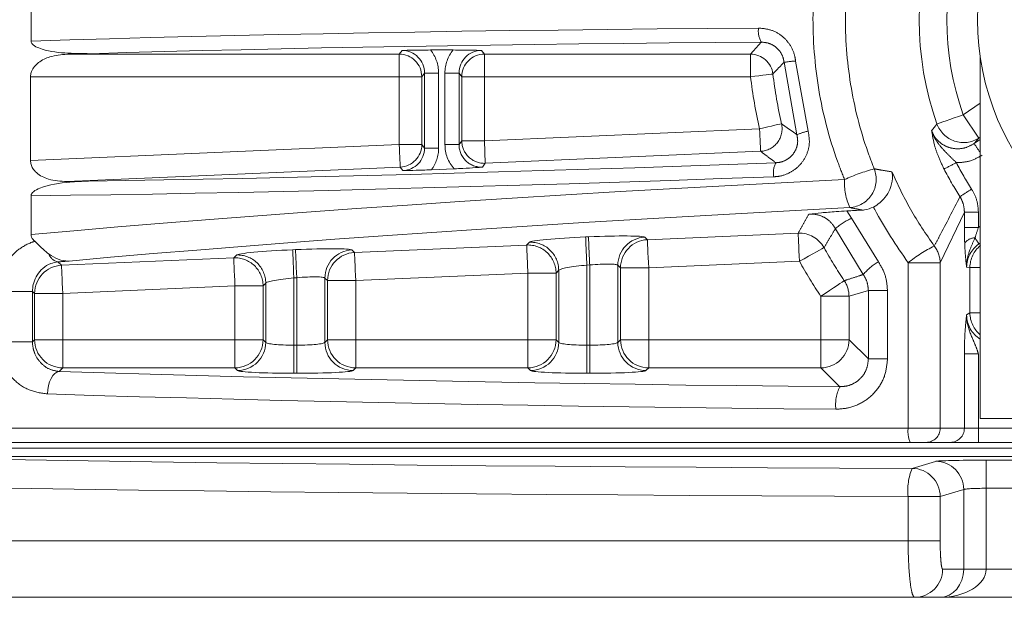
# Model space of a CAD drawing. Header units: millimetres. Extents: x 2 to 601, y 5 to 415.
# Tile 116 of 141: x 429.38 to 432.87, y 281.16 to 283.21. Entities that reach past the tile are written whole.
import ezdxf

# ---------------------------------------------------------------- set-up
doc = ezdxf.new("R2010")
doc.units = ezdxf.units.MM
doc.linetypes.add('PHANTOM', pattern=[12.7, 6.35, -1.27, 1.27, -1.27, 1.27, -1.27])
doc.styles.add('SLDTEXTSTYLE0', font='TXT', dxfattribs={"width": 0.605})
doc.dimstyles.new('SLDDIMSTYLE2', dxfattribs={"dimtxt": 2.5, "dimasz": 2.5, "dimexe": 0, "dimexo": 0.0625, "dimtad": 1, "dimdec": 0, "dimlfac": 10, "dimrnd": 1e-09, "dimzin": 12, "dimdsep": 46, "dimtxsty": 'SLDTEXTSTYLE0', "dimsah": 1, "dimcen": 0.09, "dimadec": 0, "dimazin": 3, "dimtfac": 1, "dimtdec": 0, "dimtofl": 0, "dimtmove": 0, "dimatfit": 3, "dimfxl": 0, "dimfrac": 2, "dimtolj": 1, "dimtzin": 12, "dimarcsym": 0})

# ---------------------------------------------------------------- blocks, each defined once
blk = doc.blocks.new('_D_3')
at = {"color": 7, "linetype": 'Continuous', "lineweight": 0}
for p, q in [((147.0729, 285.3898), (147.0729, 311.1765)), ((504.3394, 282.2649), (504.3394, 311.1765)), ((504.3394, 310.1765), (147.0729, 310.1765))]:
    blk.add_line(p, q, dxfattribs=at)
for points in [[(147.0729, 310.1765), (149.5729, 309.8665), (149.5729, 310.4865)], [(504.3394, 310.1765), (501.8394, 310.4865), (501.8394, 309.8665)]]:
    blk.add_solid(points, dxfattribs=at)
at = {"color": 7, "linetype": 'Continuous', "lineweight": 0, "char_height": 2.5, "attachment_point": 1, "style": 'SLDTEXTSTYLE0'}
for s, insert in [('3573', (332.329, 313.3991)), ('~', (330.3221, 313.3991))]:
    blk.add_mtext(s, dxfattribs=dict(at, insert=insert))

msp = doc.modelspace()

# ---------------------------------------------------------------- linework, layer by layer
at = {"color": 7, "linetype": 'Continuous', "lineweight": 15}
for p, q in [((429.4161, 283.1336), (429.4161, 283.286)), ((429.5432, 283.0875), (430.7226, 283.0875)), ((430.9138, 283.1023), (430.8335, 283.1023)), ((432.7848, 281.7948), (432.7848, 283.0753)), ((429.414, 283.0076), (429.414, 282.7097)), ((430.7261, 282.6869), (429.5432, 282.6353)), ((430.8369, 282.677), (430.9174, 282.6805)), ((429.4161, 282.4473), (429.4161, 282.5851)), ((432.7848, 281.7948), (434.5848, 281.7948)), ((432.5357, 281.7098), (428.8626, 281.7098)), ((432.5926, 281.7098), (432.5357, 281.7098)), ((432.6785, 281.7098), (432.5926, 281.7098)), ((432.6785, 281.7098), (432.7781, 281.7098)), ((434.5915, 281.7098), (432.7781, 281.7098)), ((438.5746, 281.659), (428.7544, 281.659)), ((432.5515, 281.1598), (427.8712, 281.1598)), ((432.6407, 281.1598), (432.5515, 281.1598)), ((434.7289, 281.1598), (432.6407, 281.1598))]:
    msp.add_line(p, q, dxfattribs=at)
at = {"color": 7, "linetype": 'PHANTOM', "lineweight": 0}
for p, q in [((430.7226, 283.0875), (430.7324, 283.1006)), ((430.7226, 283.0875), (430.7226, 283.0076)), ((431.0148, 283.1006), (431.0246, 283.0875)), ((431.0246, 283.0875), (431.9694, 283.0875)), ((431.0246, 283.0875), (431.0246, 283.0076)), ((431.9694, 283.0076), (431.9694, 283.0875)), ((432.134, 282.8017), (432.0881, 283.0585)), ((432.129, 283.0632), (432.1739, 282.8144)), ((430.7226, 283.0076), (429.414, 283.0076)), ((430.8026, 283.0076), (430.7226, 283.0076)), ((430.7226, 282.7668), (430.7226, 283.0076)), ((430.8123, 283.0206), (430.8026, 283.0076)), ((430.8026, 283.0076), (430.8026, 282.7668)), ((430.8123, 283.0206), (430.8623, 283.0206)), ((430.8123, 282.7542), (430.8123, 283.0206)), ((430.8623, 283.0206), (430.8623, 282.7542)), ((430.9349, 283.0206), (430.8849, 283.0206)), ((430.8849, 282.7665), (430.8849, 283.0206)), ((430.9349, 283.0206), (430.9349, 282.7665)), ((430.9447, 283.0076), (430.9349, 283.0206)), ((430.9447, 282.78), (430.9447, 283.0076)), ((430.9447, 283.0076), (431.0246, 283.0076)), ((431.0246, 283.0076), (431.0246, 282.78)), ((431.9694, 283.0076), (431.0246, 283.0076)), ((432.7238, 282.8724), (432.7848, 282.9137)), ((432.7798, 282.7897), (432.7238, 282.8724)), ((431.0246, 282.78), (432.0015, 282.8227)), ((429.414, 282.7097), (430.7226, 282.7668)), ((430.7226, 282.7668), (430.8026, 282.7668)), ((430.8026, 282.7668), (430.8123, 282.7542)), ((430.9349, 282.7665), (430.8849, 282.7665)), ((430.9349, 282.7665), (430.9447, 282.78)), ((430.9447, 282.78), (431.0246, 282.78)), ((431.0246, 282.78), (431.0281, 282.7001)), ((432.7628, 282.7702), (432.7848, 282.785)), ((432.7848, 282.7931), (432.7798, 282.7897)), ((430.8123, 282.7542), (430.8623, 282.7542)), ((432.005, 282.7428), (431.0281, 282.7001)), ((431.0281, 282.7001), (431.0183, 282.6866)), ((430.7359, 282.6743), (430.7261, 282.6869)), ((432.3112, 282.5311), (432.3281, 282.5052)), ((432.7283, 282.5262), (432.6424, 282.3471)), ((432.7283, 282.4726), (432.7283, 282.5262)), ((432.7283, 282.5262), (432.7781, 282.5262)), ((432.7781, 282.5262), (432.7781, 282.4726)), ((432.3281, 282.5052), (432.423, 282.3508)), ((431.6034, 282.4289), (432.1385, 282.4522)), ((432.3695, 282.3055), (432.2705, 282.4681)), ((432.7283, 282.4726), (432.7781, 282.4726)), ((432.7781, 282.4726), (432.7848, 282.4771)), ((430.5637, 282.3835), (431.1748, 282.4101)), ((431.1748, 282.4101), (431.1843, 282.42)), ((431.384, 282.4387), (431.3942, 282.4391)), ((431.594, 282.4379), (431.6034, 282.4289)), ((432.7848, 282.4168), (432.7804, 282.4139)), ((432.7804, 282.4139), (432.7848, 282.4136)), ((430.3443, 282.3933), (430.3545, 282.3937)), ((430.5542, 282.3925), (430.5637, 282.3835)), ((429.5112, 282.3502), (429.5239, 282.3381)), ((429.5239, 282.3381), (430.1351, 282.3647)), ((430.1351, 282.3647), (430.1445, 282.3746)), ((432.1429, 282.3524), (431.6078, 282.3291)), ((432.5287, 281.7598), (432.5287, 282.3471)), ((432.6424, 282.3471), (432.5287, 282.3471)), ((432.6424, 282.3471), (432.6424, 281.7598)), ((431.1792, 282.3104), (430.568, 282.2837)), ((431.2791, 282.3104), (431.1792, 282.3104)), ((431.1792, 282.0741), (431.1792, 282.3104)), ((431.2885, 282.3203), (431.2791, 282.3104)), ((431.2791, 282.3104), (431.2791, 282.0741)), ((431.2885, 282.0646), (431.2885, 282.3203)), ((431.3986, 282.3394), (431.3884, 282.3389)), ((431.3884, 282.3389), (431.3884, 282.0547)), ((431.3986, 282.0547), (431.3986, 282.3394)), ((431.4985, 282.3381), (431.4985, 282.0646)), ((431.5079, 282.3291), (431.4985, 282.3381)), ((431.5079, 282.0741), (431.5079, 282.3291)), ((431.6078, 282.3291), (431.5079, 282.3291)), ((431.6078, 282.3291), (431.6078, 282.0741)), ((432.7479, 282.3306), (432.7363, 282.3312)), ((432.7479, 282.1689), (432.7479, 282.3306)), ((432.7479, 282.3306), (432.7848, 282.3306)), ((430.2488, 282.2749), (430.2393, 282.265)), ((430.2488, 282.0646), (430.2488, 282.2749)), ((430.3588, 282.294), (430.3486, 282.2935)), ((430.3486, 282.2935), (430.3486, 282.0547)), ((430.3588, 282.0547), (430.3588, 282.294)), ((430.4587, 282.2927), (430.4587, 282.0646)), ((430.4682, 282.2837), (430.4587, 282.2927)), ((430.4682, 282.0741), (430.4682, 282.2837)), ((430.568, 282.2837), (430.4682, 282.2837)), ((430.568, 282.2837), (430.568, 282.0741)), ((429.2984, 282.2453), (429.4211, 282.2453)), ((429.4284, 282.2383), (429.4211, 282.2453)), ((429.4211, 282.2453), (429.4211, 282.0668)), ((429.4284, 282.0741), (429.4284, 282.2383)), ((429.5283, 282.2383), (429.4284, 282.2383)), ((430.1394, 282.265), (429.5283, 282.2383)), ((429.5283, 282.2383), (429.5283, 282.0741)), ((430.2393, 282.265), (430.1394, 282.265)), ((430.1394, 282.0741), (430.1394, 282.265)), ((430.2393, 282.265), (430.2393, 282.0741)), ((432.3874, 282.249), (432.3188, 282.228)), ((432.4553, 282.249), (432.3874, 282.249)), ((432.3874, 282.0056), (432.3874, 282.249)), ((432.4553, 282.249), (432.4553, 282.0056)), ((432.3188, 282.228), (432.219, 282.228)), ((432.219, 282.0741), (432.219, 282.228)), ((432.3188, 282.228), (432.3188, 282.0741)), ((432.7363, 282.1619), (432.7479, 282.1689)), ((432.7479, 282.1689), (432.7848, 282.1689)), ((429.2984, 282.0668), (429.4211, 282.0668)), ((429.4211, 282.0668), (429.4284, 282.0741)), ((429.5283, 282.0741), (429.4284, 282.0741)), ((429.5283, 282.0741), (430.1394, 282.0741)), ((429.5283, 282.0741), (429.5283, 281.9742)), ((430.1394, 282.0741), (430.1394, 281.9742)), ((430.2393, 282.0741), (430.1394, 282.0741)), ((430.2393, 282.0741), (430.2488, 282.0646)), ((430.4587, 282.0646), (430.4682, 282.0741)), ((430.568, 282.0741), (430.4682, 282.0741)), ((430.568, 282.0741), (431.1792, 282.0741)), ((430.568, 282.0741), (430.568, 281.9742)), ((431.1792, 282.0741), (431.1792, 281.9742)), ((431.2791, 282.0741), (431.1792, 282.0741)), ((431.2791, 282.0741), (431.2885, 282.0646)), ((431.4985, 282.0646), (431.5079, 282.0741)), ((431.6078, 282.0741), (431.5079, 282.0741)), ((431.6078, 281.9742), (431.6078, 282.0741)), ((431.6078, 282.0741), (432.219, 282.0741)), ((432.219, 281.9742), (432.219, 282.0741)), ((432.3188, 282.0741), (432.219, 282.0741)), ((432.3188, 282.0741), (432.3874, 282.0056)), ((430.3486, 282.0547), (430.3588, 282.0547)), ((430.3486, 282.0547), (430.3486, 281.9548)), ((430.3588, 282.0547), (430.3588, 281.9548)), ((431.3884, 282.0547), (431.3986, 282.0547)), ((431.3884, 282.0547), (431.3884, 281.9548)), ((431.3986, 282.0547), (431.3986, 281.9548)), ((432.4553, 282.0056), (432.3874, 282.0056)), ((432.7283, 281.7598), (432.7283, 282.0241)), ((432.7781, 282.0241), (432.7283, 282.0241)), ((432.7781, 282.0241), (432.7781, 281.7598)), ((429.5283, 281.9742), (429.5153, 281.9613)), ((430.1394, 281.9742), (429.5283, 281.9742)), ((430.1489, 281.9648), (430.1394, 281.9742)), ((430.568, 281.9742), (430.5586, 281.9648)), ((431.1792, 281.9742), (430.568, 281.9742)), ((431.1887, 281.9648), (431.1792, 281.9742)), ((431.6078, 281.9742), (431.5983, 281.9648)), ((432.219, 281.9742), (431.6078, 281.9742)), ((432.2859, 281.9073), (432.219, 281.9742)), ((430.3588, 281.9548), (430.3486, 281.9548)), ((431.3986, 281.9548), (431.3884, 281.9548)), ((428.833, 281.7598), (432.5287, 281.7598)), ((432.5287, 281.7598), (432.6424, 281.7598)), ((432.6424, 281.7598), (432.7283, 281.7598)), ((432.7781, 281.7598), (432.7283, 281.7598)), ((432.7781, 281.7098), (432.7781, 281.7598)), ((432.7781, 281.7598), (434.5915, 281.7598)), ((428.5936, 281.689), (438.5746, 281.689)), ((432.5428, 281.6173), (432.6263, 281.6423)), ((432.8056, 281.6466), (434.564, 281.6466)), ((432.8056, 281.5467), (432.8056, 281.6466)), ((432.7259, 281.5424), (432.6424, 281.5174)), ((432.7259, 281.2598), (432.7259, 281.5424)), ((432.8056, 281.5467), (432.8056, 281.2598)), ((434.564, 281.5467), (432.8056, 281.5467)), ((432.5287, 281.3598), (432.5287, 281.5174)), ((432.6424, 281.5174), (432.5287, 281.5174)), ((432.6424, 281.5174), (432.6424, 281.3598)), ((427.6937, 281.3598), (432.5287, 281.3598)), ((432.6424, 281.3598), (432.5287, 281.3598)), ((432.6511, 281.2598), (432.7259, 281.2598)), ((432.8056, 281.2598), (432.7259, 281.2598)), ((432.8056, 281.2598), (434.564, 281.2598))]:
    msp.add_line(p, q, dxfattribs=at)
at = {"color": 7, "linetype": 'PHANTOM', "lineweight": 0, "flags": 128}
for points in [[(431.9694, 283.0076), (431.9846, 283.0093), (431.9992, 283.0111), (432.0127, 283.0127), (432.0246, 283.0141), (432.0345, 283.0152), (432.042, 283.0161), (432.0468, 283.0167), (432.0488, 283.0169)], [(432.6309, 282.8398), (432.6352, 282.8413), (432.6421, 282.8437), (432.6515, 282.8471), (432.6632, 282.8511), (432.6766, 282.8559), (432.6915, 282.8611), (432.7074, 282.8667), (432.7238, 282.8724)], [(432.0015, 282.8227), (432.0164, 282.8261), (432.0307, 282.8294), (432.044, 282.8324), (432.0557, 282.8351), (432.0654, 282.8373), (432.0727, 282.839), (432.0775, 282.8401), (432.0794, 282.8406)], [(430.7226, 282.7668), (430.7232, 282.7516), (430.7239, 282.7369), (430.7245, 282.7233), (430.725, 282.7113), (430.7254, 282.7013), (430.7258, 282.6938), (430.726, 282.6889), (430.7261, 282.6869)], [(432.1429, 282.3524), (432.142, 282.3713), (432.1412, 282.3895), (432.1405, 282.4063), (432.1398, 282.4212), (432.1393, 282.4337), (432.1389, 282.4432), (432.1386, 282.4494), (432.1385, 282.4522)], [(431.6078, 282.3291), (431.607, 282.3479), (431.6061, 282.3661), (431.6054, 282.3829), (431.6048, 282.3979), (431.6042, 282.4103), (431.6038, 282.4198), (431.6035, 282.4261), (431.6034, 282.4289)], [(430.3443, 282.3933), (430.3444, 282.3905), (430.3447, 282.3842), (430.3451, 282.3747), (430.3456, 282.3623), (430.3463, 282.3474), (430.347, 282.3305), (430.3478, 282.3124), (430.3486, 282.2935)], [(430.3545, 282.3937), (430.3546, 282.391), (430.3549, 282.3847), (430.3553, 282.3752), (430.3558, 282.3627), (430.3565, 282.3478), (430.3572, 282.331), (430.358, 282.3128), (430.3588, 282.294)], [(430.5637, 282.3835), (430.5638, 282.3807), (430.564, 282.3744), (430.5645, 282.3649), (430.565, 282.3525), (430.5657, 282.3376), (430.5664, 282.3207), (430.5672, 282.3025), (430.568, 282.2837)], [(432.1429, 282.3524), (432.1593, 282.3616), (432.1752, 282.3705), (432.19, 282.3786), (432.203, 282.3859), (432.2139, 282.3919), (432.2222, 282.3966), (432.2277, 282.3996), (432.2301, 282.401)], [(430.1351, 282.3647), (430.1352, 282.362), (430.1355, 282.3557), (430.1359, 282.3462), (430.1364, 282.3337), (430.1371, 282.3188), (430.1378, 282.302), (430.1386, 282.2838), (430.1394, 282.265)], [(429.5239, 282.3381), (429.524, 282.3353), (429.5243, 282.329), (429.5247, 282.3195), (429.5253, 282.3071), (429.5259, 282.2922), (429.5266, 282.2753), (429.5274, 282.2571), (429.5283, 282.2383)], [(432.3019, 282.2835), (432.2996, 282.282), (432.2944, 282.2785), (432.2865, 282.2732), (432.2762, 282.2663), (432.2638, 282.258), (432.2497, 282.2486), (432.2346, 282.2385), (432.219, 282.228)], [(429.4742, 281.8814), (429.4753, 281.8966), (429.4779, 281.9112), (429.4818, 281.9247), (429.4869, 281.9367), (429.493, 281.9466), (429.5, 281.9542), (429.5075, 281.9592), (429.5153, 281.9613)]]:
    msp.add_lwpolyline(points, dxfattribs=at)
at = {"color": 7, "linetype": 'Continuous', "lineweight": 15}
msp.add_circle((433.6848, 283.2098), 0.91, dxfattribs=at)
at = {"color": 7, "linetype": 'PHANTOM', "lineweight": 0}
for centre, radius, start, end in [((433.6848, 283.2098), 1.117, 160.6547, 199.3453), ((433.6848, 283.2098), 1.0185, 160.6547, 199.3453), ((432.0727, 283.1692), 0.0758, 171.7707, 211.0502), ((430.7225, 283.0075), 0.0801, 0.0744, 89.9529), ((431.0247, 283.0075), 0.0801, 90.0642, 179.9256), ((431.9693, 283.0074), 0.0801, 6.7927, 89.9262), ((432.1791, 282.4484), 0.6169, 94.6635, 98.4868), ((433.6848, 283.2098), 1.7273, 186.7245, 192.9526), ((433.6848, 283.2098), 1.6473, 186.7245, 192.9526), ((432.0013, 282.8228), 0.0801, 272.6012, 12.8479), ((432.7254, 282.8742), 0.1005, 200.034, 302.7789), ((369.0362, 280.0386), 63.0268, 2.458999, 2.53168), ((432.229, 282.5727), 0.2479, 102.8282, 112.5223), ((430.7225, 282.7669), 0.0801, 272.5718, 359.9126), ((431.0247, 282.7801), 0.0801, 180.0862, 272.4356), ((421.8757, 275.3825), 13.157, 33.98884, 34.15951), ((432.1287, 282.6664), 0.0782, 152.7615, 190.3955), ((436.6331, 275.0126), 8.6374, 117.08956, 117.41619), ((433.6848, 283.2098), 1.108, 207.2523, 212.8492), ((432.6086, 281.9547), 0.7529, 105.4318, 113.9573), ((432.3147, 282.6434), 0.1006, 273.9477, 21.6448), ((433.6848, 283.2098), 1.1573, 207.2523, 212.8492), ((432.5113, 282.6304), 0.2088, 176.5918, 204.7372), ((414.9099, 310.1989), 32.8577, 302.80703, 302.89289), ((432.4283, 282.2866), 0.2405, 114.638, 131.0047), ((432.1427, 282.3522), 0.1001, 29.17, 92.3994), ((431.1789, 282.31), 0.1002, 0.19, 92.3066), ((439.6737, 282.7298), 8.5048, 182.15402, 182.82678), ((431.1883, 282.3199), 0.1002, 0.1979, 92.3118), ((505.2642, 285.602), 73.9479, 182.45172, 182.529094), ((439.893, 282.7588), 8.5048, 182.15402, 182.82678), ((431.5986, 282.3378), 0.1002, 92.6768, 179.8211), ((431.6081, 282.3288), 0.1002, 92.6693, 179.8429), ((432.7648, 282.3938), 0.0416, 88.622, 148.3443), ((433.8948, 283.1828), 1.354, 213.5008, 214.6036), ((429.5195, 282.3917), 0.0423, 200.0468, 258.673), ((430.1486, 282.2745), 0.1002, 0.19, 92.3066), ((430.5589, 282.2924), 0.1002, 92.6833, 179.8146), ((430.5683, 282.2834), 0.1002, 92.6769, 179.821), ((433.6848, 283.2098), 1.6644, 209.075, 213.8147), ((432.834, 281.9724), 0.4834, 116.0955, 129.1714), ((432.5431, 282.3454), 0.0993, 1.0229, 37.9917), ((432.8482, 282.3306), 0.1002, 129.2148, 179.9904), ((430.1391, 282.2646), 0.1002, 0.19, 92.3066), ((433.6848, 283.2098), 1.7643, 209.075, 213.8147), ((432.5363, 282.1625), 0.2197, 121.0405, 139.396), ((429.5286, 282.238), 0.1002, 92.6831, 179.8148), ((432.2187, 282.2279), 0.1001, 0.0517, 33.7842), ((432.8485, 282.1694), 0.1006, 180.3129, 230.6942), ((429.5286, 282.0744), 0.1002, 180.1871, 269.8189), ((430.1391, 282.0744), 0.1002, 270.1891, 359.8186), ((430.1486, 282.065), 0.1002, 270.1751, 359.8188), ((430.5589, 282.065), 0.1002, 180.187, 269.8191), ((430.5683, 282.0744), 0.1002, 180.1813, 269.8246), ((431.1789, 282.0744), 0.1002, 270.1754, 359.8187), ((431.1883, 282.065), 0.1002, 270.1809, 359.813), ((431.5986, 282.065), 0.1002, 180.1813, 269.8111), ((431.6081, 282.0744), 0.1002, 180.1736, 269.8187), ((432.2186, 282.0744), 0.1002, 270.1948, 359.7992), ((432.4138, 281.8441), 0.1426, 153.6999, 186.7264), ((432.6229, 281.7476), 0.095, 172.6218, 203.4459), ((432.5925, 281.7597), 0.0499, 270.1183, 0.1047), ((432.6784, 281.7597), 0.0499, 270.1183, 0.1047), ((432.6258, 281.5423), 0.1001, 0.0655, 89.7447), ((432.7279, 281.5402), 0.2005, 157.3824, 186.5444), ((432.5423, 281.5173), 0.1001, 0.0578, 89.7386), ((432.5513, 281.2596), 0.0998, 270.1127, 0.1103)]:
    msp.add_arc(centre, radius, start, end, dxfattribs=at)
for centre, major_axis, ratio, start_param, end_param in [((433.0715, 282.9995), (5.3291, 0), 0.034593, 1.773691, 2.32668), ((433.0715, 282.9495), (5.2791, 0), 0.034921, 1.773691, 2.281796), ((430.7323, 283.0205), (0.0481, 0.0641), 0.997863, 5.356262, 6.926144), ((430.7323, 283.0205), (-0.0781, -0.1041), 0.999049, 2.214669, 2.893774), ((431.0149, 283.0205), (-0.0781, 0.1041), 0.999049, 0.247819, 0.926924), ((431.0149, 283.0205), (-0.0481, 0.0641), 0.997863, 5.640226, 7.210109), ((431.0149, 282.7666), (0.0764, 0.1053), 0.999007, 2.198855, 2.921551), ((431.0149, 282.7666), (0.0471, 0.0649), 0.997769, 2.198855, 3.812329), ((430.7323, 282.7543), (-0.0491, 0.0634), 0.997948, 2.526668, 4.052958), ((430.7323, 282.7543), (0.0797, -0.1029), 0.999087, 0.275853, 0.911366), ((433.0693, 282.9274), (5.2791, 0.2308), 0.034887, 3.9988, 4.51834), ((433.0715, 282.8775), (5.3291, 0.2308), 0.034561, 3.955009, 4.518368), ((433.0715, 282.4043), (5.3291, 0.2289), 0.051379, 1.713318, 2.324473), ((433.0758, 282.3045), (5.2291, 0.2289), 0.052358, 1.713232, 2.308312), ((432.7371, 282.4785), (0.0004, 0.1209), 0.072288, 1.620039, 2.117614), ((432.7869, 282.4785), (0.0288, 0.0795), 0.07387, 1.671987, 2.169562), ((431.384, 282.4282), (0.2, 0.0088), 0.052358, 1.568504, 3.086941), ((431.3942, 282.4286), (0.2, 0.0088), 0.052358, 0.050068, 1.568504), ((432.8371, 282.3311), (0.1007, -0.0047), 0.992409, 2.214096, 3.188072), ((430.3443, 282.3828), (0.2, 0.0088), 0.052358, 1.568504, 3.086941), ((430.3545, 282.3832), (0.2, 0.0088), 0.052358, 0.050068, 1.568504), ((433.6883, 282.1673), (8.12, 0.3555), 0.052358, 2.103178, 2.108837), ((431.3986, 282.3289), (0.1, 0.0088), 0.104113, 0.043168, 1.561605), ((431.3884, 282.3284), (0.1, 0.0088), 0.104113, 1.561605, 3.080041), ((430.3486, 282.283), (0.1, 0.0088), 0.104113, 1.561605, 3.080041), ((430.3588, 282.2835), (0.1, 0.0088), 0.104113, 0.043168, 1.561605), ((432.8371, 282.1626), (0.0867, 0.0519), 0.989746, 2.604169, 3.631923), ((430.3486, 282.0652), (0.1, 0), 0.104816, 3.193953, 4.712389), ((430.3588, 282.0652), (0.1, 0), 0.104816, 4.712389, 6.230825), ((431.3884, 282.0652), (0.1, 0), 0.104816, 3.193953, 4.712389), ((431.3986, 282.0652), (0.1, 0), 0.104816, 4.712389, 6.230825), ((433.6848, 282.3264), (8.12, 0), 0.052408, 4.173148, 4.539251), ((430.3486, 281.9653), (0.2, 0), 0.052408, 3.193953, 4.712389), ((430.3588, 281.9653), (0.2, 0), 0.052408, 4.712389, 6.230825), ((431.3884, 281.9653), (0.2, 0), 0.052408, 3.193953, 4.712389), ((431.3986, 281.9653), (0.2, 0), 0.052408, 4.712389, 6.230825), ((433.6848, 282.2466), (8.2, 0), 0.051896, 4.173148, 4.539251), ((433.6848, 281.8273), (8.1, 0), 0.026186, 4.057979, 4.570926), ((432.8056, 281.6419), (0.18, 0), 0.026186, 1.570796, 3.054326), ((433.6848, 281.7274), (8.2, 0), 0.025867, 4.057979, 4.570926), ((432.8056, 281.542), (0.08, 0), 0.058918, 1.570796, 3.054326), ((432.6407, 281.2598), (0.1649, 0), 0.606283, 4.712389, 6.283185)]:
    msp.add_ellipse(centre, major_axis=major_axis, ratio=ratio, start_param=start_param, end_param=end_param, dxfattribs=at)
at = {"color": 7, "linetype": 'Continuous', "lineweight": 15}
for centre, major_axis, ratio, start_param, end_param in [((433.6848, 282.8404), (8.2, 0), 0.034921, 2.08855, 2.100268), ((433.6848, 283.0635), (8.2, 0.3585), 0.034887, 4.181392, 4.192207), ((433.6848, 282.167), (8.2, 0.359), 0.052358, 1.730067, 1.736813), ((432.6407, 281.2598), (0, 0.1), 0.85244, 3.141593, 4.712389)]:
    msp.add_ellipse(centre, major_axis=major_axis, ratio=ratio, start_param=start_param, end_param=end_param, dxfattribs=at)
at = {"color": 7, "linetype": 'PHANTOM', "lineweight": 0}
for points, knots in [([(432.3029, 282.6428), (432.2944, 282.6643), (432.254, 282.7669), (432.2036, 282.9622), (432.1832, 283.2315), (432.21, 283.5098), (432.2715, 283.6867), (432.3029, 283.7768)], [0, 0, 0, 0, 0.05992, 0.284888, 0.517318, 0.754265, 1, 1, 1, 1]), ([(432.4083, 283.7391), (432.4021, 283.7233), (432.3674, 283.6342), (432.3227, 283.4647), (432.2989, 283.2247), (432.3178, 282.9802), (432.363, 282.7978), (432.4005, 282.7006), (432.4083, 282.6805)], [0, 0, 0, 0, 0.047007, 0.26489, 0.482769, 0.711469, 0.940172, 1, 1, 1, 1]), ([(431.9976, 283.18), (432.0126, 283.1787), (432.0427, 283.176), (432.0828, 283.1532), (432.1126, 283.1196), (432.1259, 283.0871), (432.1284, 283.068), (432.129, 283.0632)], [0, 0, 0, 0, 0.2359005, 0.4714317, 0.7018708, 0.9259563, 1, 1, 1, 1]), ([(431.9694, 283.0875), (431.9757, 283.0946), (431.9884, 283.1087), (432.0012, 283.1229), (432.0077, 283.1301)], [0, 0, 0, 0, 0.496669, 1, 1, 1, 1]), ([(432.0881, 283.0585), (432.0877, 283.0615), (432.0862, 283.0732), (432.0781, 283.0932), (432.0597, 283.1139), (432.0351, 283.1277), (432.0169, 283.1293), (432.0077, 283.1301)], [0, 0, 0, 0, 0.073112, 0.294444, 0.523511, 0.7603, 1, 1, 1, 1]), ([(432.0881, 283.0585), (432.0813, 283.0514), (432.0681, 283.0376), (432.0551, 283.0237), (432.0488, 283.0169)], [0, 0, 0, 0, 0.513343, 1, 1, 1, 1]), ([(432.0794, 282.8406), (432.0883, 282.8342), (432.1063, 282.8212), (432.1247, 282.8083), (432.134, 282.8017)], [0, 0, 0, 0, 0.491125, 1, 1, 1, 1]), ([(432.612, 282.8162), (432.6156, 282.8207), (432.6219, 282.8285), (432.6282, 282.8364), (432.6309, 282.8398)], [0, 0, 0, 0, 0.573853, 1, 1, 1, 1]), ([(432.1739, 282.8144), (432.1763, 282.8002), (432.181, 282.7718), (432.1697, 282.7293), (432.1461, 282.6928), (432.1114, 282.666), (432.078, 282.6542), (432.0577, 282.6527), (432.0518, 282.6522)], [0, 0, 0, 0, 0.182826, 0.365762, 0.54864, 0.733808, 0.923425, 1, 1, 1, 1]), ([(432.0592, 282.7022), (432.0628, 282.7024), (432.0752, 282.7033), (432.0956, 282.7104), (432.1169, 282.7268), (432.1315, 282.7492), (432.1384, 282.7755), (432.1355, 282.7929), (432.134, 282.8017)], [0, 0, 0, 0, 0.078147, 0.270552, 0.456085, 0.637776, 0.81872, 1, 1, 1, 1]), ([(432.656, 282.6799), (432.6484, 282.696), (432.6342, 282.726), (432.6186, 282.7742), (432.6148, 282.8011), (432.612, 282.816), (432.612, 282.8162)], [0, 0, 0, 0, 0.3101269, 0.5770043, 0.9962998, 1, 1, 1, 1]), ([(432.612, 282.8162), (432.6121, 282.816), (432.614, 282.8098), (432.6185, 282.7979), (432.6303, 282.7764), (432.649, 282.7529), (432.6737, 282.7278), (432.6912, 282.7108), (432.6998, 282.7024)], [0, 0, 0, 0, 0.004431, 0.13586, 0.265257, 0.516291, 0.762312, 1, 1, 1, 1]), ([(432.612, 282.8162), (432.6134, 282.8127), (432.6189, 282.7989), (432.6347, 282.7776), (432.6629, 282.7584), (432.6966, 282.7501), (432.732, 282.7531), (432.7525, 282.7645), (432.7628, 282.7702)], [0, 0, 0, 0, 0.062442, 0.244025, 0.427388, 0.615076, 0.806921, 1, 1, 1, 1]), ([(432.7798, 282.7897), (432.777, 282.7865), (432.7714, 282.78), (432.7657, 282.7735), (432.7628, 282.7702)], [0, 0, 0, 0, 0.486793, 1, 1, 1, 1]), ([(432.0592, 282.7022), (432.0501, 282.7089), (432.0318, 282.7225), (432.0139, 282.736), (432.005, 282.7428)], [0, 0, 0, 0, 0.50004, 1, 1, 1, 1]), ([(432.7908, 282.7288), (432.7755, 282.7203), (432.7471, 282.7044), (432.7147, 282.7031), (432.6998, 282.7024)], [0, 0, 0, 0, 0.537847, 1, 1, 1, 1]), ([(432.4083, 282.6805), (432.4162, 282.6791), (432.4371, 282.6755), (432.4582, 282.6719), (432.4712, 282.6697)], [0, 0, 0, 0, 0.3822326, 1, 1, 1, 1]), ([(432.4712, 282.6697), (432.4918, 282.625), (432.5345, 282.533), (432.5918, 282.4495), (432.6214, 282.4065)], [0, 0, 0, 0, 0.4853248, 1, 1, 1, 1]), ([(432.7539, 282.6088), (432.7609, 282.596), (432.7749, 282.5703), (432.777, 282.541), (432.7781, 282.5262)], [0, 0, 0, 0, 0.494108, 1, 1, 1, 1]), ([(432.6214, 282.4065), (432.6273, 282.4178), (432.6576, 282.4749), (432.6881, 282.5343), (432.7126, 282.5821)], [0, 0, 0, 0, 0.19712, 1, 1, 1, 1]), ([(432.7283, 282.5262), (432.7277, 282.5362), (432.7264, 282.556), (432.7171, 282.5735), (432.7126, 282.5821)], [0, 0, 0, 0, 0.507723, 1, 1, 1, 1]), ([(432.1385, 282.4522), (432.1448, 282.4635), (432.1574, 282.486), (432.1704, 282.5086), (432.1768, 282.5199)], [0, 0, 0, 0, 0.499915, 1, 1, 1, 1]), ([(432.2705, 282.4681), (432.2643, 282.4774), (432.2518, 282.4961), (432.2228, 282.5138), (432.1968, 282.5203), (432.1813, 282.52), (432.1768, 282.5199)], [0, 0, 0, 0, 0.286926, 0.578044, 0.878165, 1, 1, 1, 1]), ([(432.3657, 282.5339), (432.3591, 282.5353), (432.3444, 282.5383), (432.3298, 282.5413), (432.3217, 282.543)], [0, 0, 0, 0, 0.447378, 1, 1, 1, 1]), ([(432.5287, 282.3471), (432.4867, 282.4088), (432.4429, 282.473), (432.407, 282.5419), (432.4055, 282.5447)], [0, 0, 0, 0, 0.958912, 1, 1, 1, 1]), ([(432.2705, 282.4681), (432.2636, 282.4566), (432.25, 282.4343), (432.2366, 282.4119), (432.2301, 282.401)], [0, 0, 0, 0, 0.5117305, 1, 1, 1, 1]), ([(429.2984, 282.2453), (429.3001, 282.2641), (429.3034, 282.3016), (429.3289, 282.3521), (429.3673, 282.3942), (429.4039, 282.415), (429.4259, 282.4221), (429.4293, 282.4232)], [0, 0, 0, 0, 0.222129, 0.444107, 0.681804, 0.95085, 1, 1, 1, 1]), ([(432.7363, 282.3312), (432.7363, 282.3313), (432.7359, 282.3344), (432.7352, 282.3406), (432.7337, 282.3532), (432.7317, 282.3748), (432.7301, 282.398), (432.7294, 282.4145), (432.7294, 282.4157)], [0, 0, 0, 0, 0.005396, 0.138473, 0.271383, 0.534432, 0.965417, 1, 1, 1, 1]), ([(432.7658, 282.4354), (432.7654, 282.4346), (432.7597, 282.421), (432.7464, 282.3929), (432.7368, 282.3585), (432.7361, 282.3364), (432.7363, 282.3314), (432.7363, 282.3312)], [0, 0, 0, 0, 0.025883, 0.397986, 0.861394, 0.994341, 1, 1, 1, 1]), ([(432.423, 282.3508), (432.4323, 282.3351), (432.4509, 282.3037), (432.4538, 282.2673), (432.4553, 282.249)], [0, 0, 0, 0, 0.499776, 1, 1, 1, 1]), ([(432.3019, 282.2835), (432.3054, 282.2847), (432.3227, 282.2902), (432.3452, 282.2975), (432.3643, 282.3038), (432.3695, 282.3055)], [0, 0, 0, 0, 0.153298, 0.766487, 1, 1, 1, 1]), ([(432.3874, 282.249), (432.3865, 282.2592), (432.3849, 282.2795), (432.3747, 282.2968), (432.3695, 282.3055)], [0, 0, 0, 0, 0.49908, 1, 1, 1, 1]), ([(432.7283, 282.0241), (432.7284, 282.0382), (432.7287, 282.0665), (432.731, 282.1121), (432.7338, 282.1413), (432.7358, 282.1583), (432.7363, 282.1618), (432.7363, 282.1619)], [0, 0, 0, 0, 0.246121, 0.491208, 0.895867, 0.996321, 1, 1, 1, 1]), ([(432.7363, 282.1619), (432.7363, 282.1617), (432.736, 282.1549), (432.7376, 282.1256), (432.7518, 282.0889), (432.7689, 282.0516), (432.7752, 282.0327), (432.7781, 282.0241)], [0, 0, 0, 0, 0.004322, 0.141689, 0.60861, 0.820927, 1, 1, 1, 1]), ([(429.4742, 281.8814), (429.4519, 281.8846), (429.4074, 281.891), (429.35, 281.9318), (429.3111, 281.9888), (429.2989, 282.0379), (429.2984, 282.063), (429.2984, 282.0668)], [0, 0, 0, 0, 0.25597, 0.511675, 0.753088, 0.962839, 1, 1, 1, 1]), ([(429.4211, 282.0668), (429.4211, 282.0647), (429.4213, 282.0533), (429.4241, 282.0393), (429.4326, 282.0154), (429.4495, 281.99), (429.4797, 281.9674), (429.5034, 281.9633), (429.5153, 281.9613)], [0, 0, 0, 0, 0.032796, 0.176594, 0.224184, 0.460876, 0.727366, 1, 1, 1, 1]), ([(432.4553, 282.0056), (432.4533, 281.9857), (432.4494, 281.9461), (432.419, 281.8932), (432.3742, 281.8531), (432.3226, 281.8305), (432.2874, 281.8283), (432.2721, 281.8274)], [0, 0, 0, 0, 0.207671, 0.415785, 0.624881, 0.837805, 1, 1, 1, 1]), ([(432.2859, 281.9073), (432.2944, 281.9077), (432.3137, 281.9087), (432.3423, 281.9209), (432.3673, 281.943), (432.3842, 281.9725), (432.3863, 281.9945), (432.3874, 282.0056)], [0, 0, 0, 0, 0.166334, 0.381558, 0.589976, 0.795255, 1, 1, 1, 1]), ([(432.5515, 281.1598), (432.5489, 281.162), (432.5438, 281.1665), (432.5369, 281.201), (432.5318, 281.2519), (432.529, 281.3081), (432.5288, 281.3452), (432.5287, 281.3598)], [0, 0, 0, 0, 0.214981, 0.43002, 0.644982, 0.859714, 1, 1, 1, 1]), ([(432.6424, 281.3598), (432.6424, 281.3525), (432.6425, 281.3339), (432.6436, 281.3058), (432.6455, 281.2804), (432.6482, 281.2631), (432.6501, 281.2609), (432.6511, 281.2598)], [0, 0, 0, 0, 0.14021, 0.354854, 0.569808, 0.784912, 1, 1, 1, 1])]:
    msp.add_open_spline(points, degree=3, knots=knots, dxfattribs=at)
at = {"color": 7, "linetype": 'Continuous', "lineweight": 15}
for points, knots in [([(429.6264, 283.0892), (429.5962, 283.0895), (429.5346, 283.09), (429.4661, 283.0989), (429.4276, 283.1163), (429.4191, 283.1247), (429.4165, 283.1295), (429.4162, 283.1324), (429.4161, 283.1336)], [0, 0, 0, 0, 0.40877, 0.83383, 0.934359, 0.966878, 0.985473, 1, 1, 1, 1]), ([(429.414, 283.0076), (429.4144, 283.0124), (429.4155, 283.0238), (429.4253, 283.042), (429.4473, 283.0631), (429.4878, 283.0824), (429.5228, 283.0856), (429.5432, 283.0875)], [0, 0, 0, 0, 0.078718, 0.185181, 0.33952, 0.61562, 1, 1, 1, 1]), ([(430.7324, 283.1006), (430.7325, 283.1006), (430.7405, 283.1008), (430.7622, 283.1014), (430.7951, 283.1021), (430.8228, 283.1022), (430.8335, 283.1023)], [0, 0, 0, 0, 0.004869, 0.271983, 0.720333, 1, 1, 1, 1]), ([(430.9138, 283.1023), (430.9244, 283.1022), (430.9521, 283.1021), (430.9851, 283.1014), (431.0065, 283.1008), (431.0147, 283.1006), (431.0148, 283.1006)], [0, 0, 0, 0, 0.279668, 0.728019, 0.994967, 1, 1, 1, 1]), ([(429.5432, 282.6353), (429.5211, 282.6365), (429.4833, 282.6384), (429.4417, 282.6587), (429.4228, 282.6799), (429.4153, 282.6949), (429.4144, 282.7049), (429.414, 282.7097)], [0, 0, 0, 0, 0.420296, 0.720207, 0.837218, 0.920858, 1, 1, 1, 1]), ([(430.8369, 282.677), (430.8263, 282.6766), (430.7986, 282.6755), (430.7656, 282.6748), (430.7442, 282.6744), (430.736, 282.6743), (430.7359, 282.6743)], [0, 0, 0, 0, 0.27965, 0.728048, 0.994968, 1, 1, 1, 1]), ([(431.0183, 282.6866), (431.0182, 282.6866), (431.0102, 282.686), (430.9885, 282.6845), (430.9557, 282.6823), (430.928, 282.681), (430.9174, 282.6805)], [0, 0, 0, 0, 0.004876, 0.272007, 0.720418, 1, 1, 1, 1]), ([(432.4712, 282.6697), (432.4712, 282.6696), (432.473, 282.6621), (432.4739, 282.6425), (432.4672, 282.6114), (432.4497, 282.5814), (432.429, 282.559), (432.4134, 282.5495), (432.4055, 282.5447)], [0, 0, 0, 0, 0.003499, 0.196622, 0.488129, 0.699508, 0.849387, 1, 1, 1, 1]), ([(429.4161, 282.5851), (429.4162, 282.5864), (429.4165, 282.5893), (429.4193, 282.5944), (429.4286, 282.6037), (429.4729, 282.6239), (429.5393, 282.6333), (429.5978, 282.6361), (429.62, 282.6371)], [0, 0, 0, 0, 0.015204, 0.035122, 0.071011, 0.186503, 0.692968, 1, 1, 1, 1]), ([(432.1768, 282.5199), (432.177, 282.5199), (432.1909, 282.5214), (432.219, 282.5244), (432.2642, 282.5283), (432.2981, 282.5303), (432.3112, 282.5311)], [0, 0, 0, 0, 0.003808, 0.391903, 0.765234, 1, 1, 1, 1]), ([(432.4055, 282.5447), (432.3952, 282.5404), (432.3822, 282.5351), (432.3685, 282.5341), (432.3657, 282.5339)], [0, 0, 0, 0, 0.80185, 1, 1, 1, 1]), ([(429.4293, 282.4232), (429.4282, 282.4241), (429.4249, 282.4271), (429.4199, 282.4331), (429.4165, 282.4407), (429.4162, 282.4456), (429.4161, 282.4473)], [0, 0, 0, 0, 0.163452, 0.498331, 0.836507, 1, 1, 1, 1]), ([(429.4293, 282.4232), (429.4305, 282.4221), (429.4402, 282.4137), (429.456, 282.3962), (429.4726, 282.3829), (429.4798, 282.3772)], [0, 0, 0, 0, 0.0785134, 0.6006241, 1, 1, 1, 1]), ([(429.4798, 282.3772), (429.4904, 282.3707), (429.5125, 282.3574), (429.5374, 282.353), (429.5501, 282.3532), (429.5506, 282.3532)], [0, 0, 0, 0, 0.471996, 0.978643, 1, 1, 1, 1]), ([(429.5112, 282.3502), (429.5026, 282.3486), (429.4838, 282.3452), (429.4585, 282.3294), (429.4377, 282.306), (429.4252, 282.2792), (429.4212, 282.2579), (429.4211, 282.2473), (429.4211, 282.2453)], [0, 0, 0, 0, 0.203413, 0.44481, 0.649484, 0.829596, 0.968472, 1, 1, 1, 1])]:
    msp.add_open_spline(points, degree=3, knots=knots, dxfattribs=at)

# ---------------------------------------------------------------- dimensions: what is measured, and where the dimension line sits
at = {"color": 7, "linetype": 'Continuous', "lineweight": 0}
dim = msp.add_linear_dim(base=(147.0729, 310.1765), p1=(504.3394, 281.2649), p2=(147.0729, 284.3898), text='~<>', dimstyle='SLDDIMSTYLE2', dxfattribs=at)
dim.commit()
dim.dimension.update_dxf_attribs({"geometry": '_D_3', "text_midpoint": (335.145, 310.1765), "dimtype": 160})

doc.saveas('drawing.dxf')
